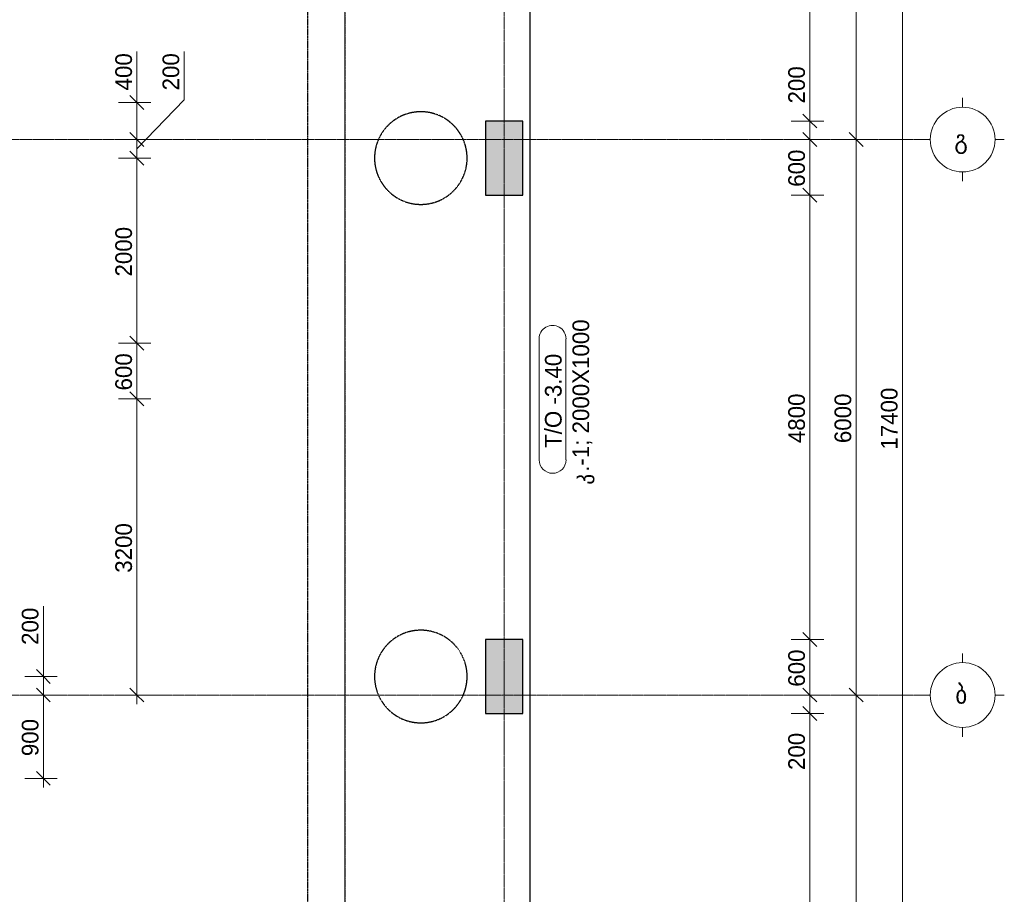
# Model space of a CAD drawing. Header units: millimetres. Extents: x -21500 to 4800, y -5900 to 28570.
# Tile 5 of 7: x -5831 to 4800, y 3547 to 12995. Entities that reach past the tile are written whole.
import ezdxf

# ---------------------------------------------------------------- set-up
doc = ezdxf.new("R2010")
doc.units = ezdxf.units.MM
for name, pattern in [('StructuralPlan-B01$0$Dash', [6.35, 3.175, -3.175]), ('StructuralPlan-B01$0$Grid Line', [22.225, 12.7, -3.175, 3.175, -3.175]), ('StructuralPlan-B01$0$Hidden 1_5', [2.2, 1.5, -0.7])]:
    doc.linetypes.add(name, pattern=pattern)
for name, color, linetype, lineweight in [('S - LINE', 7, 'Continuous', 15), ('StructuralPlan-B01$0$A-010-D_DIM', 7, 'Continuous', 5), ('StructuralPlan-B01$0$A-010-D_DIM-100', 7, 'Continuous', 5), ('StructuralPlan-B01$0$S-160-M_FOUND', 7, 'Continuous', 30), ('StructuralPlan-B01$0$S-160-MH_FOUND', 7, 'StructuralPlan-B01$0$Dash', 30), ('StructuralPlan-B01$0$S-280-A_STRUCT_FRAME', 7, 'Continuous', 5), ('StructuralPlan-B01$0$S-280-M_COLUMN', 7, 'Continuous', 30), ('StructuralPlan-B01$0$S-280-M_COLUMN main', 7, 'Continuous', 30), ('StructuralPlan-B01$0$S-280-M_STRUCT_FRAME 4', 7, 'StructuralPlan-B01$0$Hidden 1_5', 5), ('StructuralPlan-B01$0$S-280-MH_COLUMN hid lin', 7, 'StructuralPlan-B01$0$Hidden 1_5', 30), ('StructuralPlan-B01$0$Z-030-M_GRID', 7, 'Continuous', 5), ('StructuralPlan-B01$0$Z-033_T_GRIDREF', 7, 'Continuous', 5)]:
    doc.layers.add(name, color=color, linetype=linetype, lineweight=lineweight)
doc.styles.add('StructuralPlan-B01$0$Cubicon', font='Cubicon.ttf', dxfattribs={"height": 200})
doc.styles.add('StructuralPlan-B01$0$Cubicon_2', font='Cubicon.ttf', dxfattribs={"height": 180})
doc.styles.add('StructuralPlan-B01$0$Cubicon_4', font='Cubicon.ttf', dxfattribs={"height": 180})
doc.dimstyles.new('StructuralPlan-B01$0$CUB_DIM_1_8', dxfattribs={"dimscale": 304.8, "dimtxt": 181.601257, "dimasz": 0.492126, "dimexe": 0.492126, "dimexo": 0.0625, "dimgap": 0, "dimtad": 1, "dimdec": 0, "dimzin": 0, "dimdsep": 46, "dimtxsty": 'StructuralPlan-B01$0$Cubicon_2', "dimblk1": 'StructuralPlan-B01$0$_Oblique', "dimblk2": 'StructuralPlan-B01$0$_Oblique', "dimsah": 1, "dimcen": 0.09, "dimdle": 0.328084, "dimazin": 0, "dimtfac": 1, "dimtdec": 4, "dimtix": 1, "dimtmove": 0, "dimatfit": 3, "dimfxl": 0.656168, "dimfxlon": 1, "dimtvp": 1, "dimtolj": 1, "dimtzin": 0, "dimarcsym": 2})
doc.dimstyles.new('StructuralPlan-B01$0$CUB_DIM_1_8_1', dxfattribs={"dimscale": 304.8, "dimtxt": 181.601257, "dimasz": 0.492126, "dimexe": 0.492126, "dimexo": 0.0625, "dimgap": 0, "dimtad": 1, "dimdec": 0, "dimzin": 0, "dimdsep": 46, "dimtxsty": 'StructuralPlan-B01$0$Cubicon_2', "dimblk1": 'StructuralPlan-B01$0$_Oblique', "dimblk2": 'StructuralPlan-B01$0$_Oblique', "dimsah": 1, "dimcen": 0.09, "dimdle": 0.328084, "dimazin": 0, "dimtfac": 1, "dimtdec": 4, "dimtix": 1, "dimtmove": 1, "dimatfit": 3, "dimfxl": 0.656168, "dimfxlon": 1, "dimtvp": 1, "dimtolj": 1, "dimtzin": 0, "dimarcsym": 2})

# ---------------------------------------------------------------- blocks, each defined once
blk = doc.blocks.new('StructuralPlan-B01$0$Structural Foundations 2 - Structural Foundations 2-2973874-B01')
at = {"layer": 'StructuralPlan-B01$0$S-160-MH_FOUND'}
for p, q in [((-2720, -700), (-2720, 18050)), ((-2320, 18050), (-2320, -700))]:
    blk.add_line(p, q, dxfattribs=at)
blk = doc.blocks.new('StructuralPlan-B01$0$Grid - 00_CUB_ღერძის თავი-752507-B01')
at = {"layer": 'StructuralPlan-B01$0$Z-033_T_GRIDREF'}
for p, q in [((0, 3.5), (0, 4.5)), ((-3.5, 0), (-4.5, 0)), ((3.5, 0), (4.5, 0)), ((0, -3.5), (0, -4.5))]:
    blk.add_line(p, q, dxfattribs=at)
blk.add_circle((0, 0), 3.5, dxfattribs=at)
blk = doc.blocks.new('StructuralPlan-B01$0$00_CUB_რიგელის თეგი_ზედა ნიშნული_კვეთი_მარკირება - მარკირება-კვეთი-ნიშნული-1405924-B01')
at = {"layer": 'StructuralPlan-B01$0$S-280-A_STRUCT_FRAME'}
for p, q in [((6.54, 3.05), (-6.54, 3.05)), ((-6.54, 0.16), (6.54, 0.16))]:
    blk.add_line(p, q, dxfattribs=at)
for centre, start, end in [((-6.54, 1.6), 90, 270), ((6.54, 1.6), 270, 90)]:
    blk.add_arc(centre, 1.45, start, end, dxfattribs=at)
blk = doc.blocks.new('StructuralPlan-B01$0$DIMBLOCK46-B01')
at = {"layer": 'StructuralPlan-B01$0$A-010-D_DIM-100', "transparency": 16777216}
for p, q in [((3700, 17400), (3625, 17475)), ((3700, -100), (3700, 17500)), ((3700, 17400), (3500, 17400)), ((3700, 17400), (3775, 17325)), ((3700, 17400), (3850, 17400)), ((3700, 0), (3625, 75)), ((3700, 0), (3500, 0)), ((3700, 0), (3775, -75)), ((3700, 0), (3850, 0))]:
    blk.add_line(p, q, dxfattribs=at)
at = {"layer": 'StructuralPlan-B01$0$A-010-D_DIM-100', "color": 0, "transparency": 16777216, "insert": (3467, 8351), "char_height": 180, "width": 838.16, "attachment_point": 1, "rotation": 90, "line_spacing_factor": 0.931288, "style": 'StructuralPlan-B01$0$Cubicon_2'}
blk.add_mtext('17400', dxfattribs=at)
blk = doc.blocks.new('StructuralPlan-B01$0$_Oblique')
at = {"color": 0, "linetype": 'ByBlock', "lineweight": -2}
blk.add_line((-0.5, -0.5), (0.5, 0.5), dxfattribs=at)
blk = doc.blocks.new('StructuralPlan-B01$0$DIMBLOCK47-B01')
at = {"layer": 'StructuralPlan-B01$0$A-010-D_DIM-100', "transparency": 16777216}
for p, q in [((3200, 5700), (3125, 5775)), ((3200, 5700), (3000, 5700)), ((3200, -100), (3200, 5700)), ((3200, 5700), (3275, 5625)), ((3200, 5700), (3350, 5700)), ((3200, 0), (3125, 75)), ((3200, 0), (3000, 0)), ((3200, 0), (3275, -75)), ((3200, 0), (3350, 0))]:
    blk.add_line(p, q, dxfattribs=at)
at = {"layer": 'StructuralPlan-B01$0$A-010-D_DIM-100', "color": 0, "transparency": 16777216, "insert": (2967, 2571), "char_height": 180, "width": 670.53, "attachment_point": 1, "rotation": 90, "line_spacing_factor": 0.931288, "style": 'StructuralPlan-B01$0$Cubicon_2'}
blk.add_mtext('5700', dxfattribs=at)
blk = doc.blocks.new('StructuralPlan-B01$0$DIMBLOCK48-B01')
at = {"layer": 'StructuralPlan-B01$0$A-010-D_DIM-100', "transparency": 16777216}
for p, q in [((3200, 11700), (3000, 11700)), ((3200, 11700), (3125, 11775)), ((3200, 5700), (3200, 11700)), ((3200, 11700), (3275, 11625)), ((3200, 11700), (3350, 11700)), ((3200, 5700), (3125, 5775)), ((3200, 5700), (3000, 5700)), ((3200, 5700), (3275, 5625)), ((3200, 5700), (3350, 5700))]:
    blk.add_line(p, q, dxfattribs=at)
at = {"layer": 'StructuralPlan-B01$0$A-010-D_DIM-100', "color": 0, "transparency": 16777216, "insert": (2967, 8421), "char_height": 180, "width": 670.53, "attachment_point": 1, "rotation": 90, "line_spacing_factor": 0.931288, "style": 'StructuralPlan-B01$0$Cubicon_2'}
blk.add_mtext('6000', dxfattribs=at)
blk = doc.blocks.new('StructuralPlan-B01$0$DIMBLOCK49-B01')
at = {"layer": 'StructuralPlan-B01$0$A-010-D_DIM-100', "transparency": 16777216}
for p, q in [((3200, 17400), (3125, 17475)), ((3200, 11700), (3200, 17500)), ((3200, 17400), (3000, 17400)), ((3200, 17400), (3275, 17325)), ((3200, 17400), (3350, 17400)), ((3200, 11700), (3000, 11700)), ((3200, 11700), (3125, 11775)), ((3200, 11700), (3275, 11625)), ((3200, 11700), (3350, 11700))]:
    blk.add_line(p, q, dxfattribs=at)
at = {"layer": 'StructuralPlan-B01$0$A-010-D_DIM-100', "color": 0, "transparency": 16777216, "insert": (2967, 14271), "char_height": 180, "width": 670.53, "attachment_point": 1, "rotation": 90, "line_spacing_factor": 0.931288, "style": 'StructuralPlan-B01$0$Cubicon_2'}
blk.add_mtext('5700', dxfattribs=at)
blk = doc.blocks.new('StructuralPlan-B01$0$DIMBLOCK52-B01')
at = {"layer": 'StructuralPlan-B01$0$A-010-D_DIM-100', "transparency": 16777216}
for p, q in [((2700, 5500), (2625, 5575)), ((2700, 5500), (2500, 5500)), ((2700, 200), (2700, 5500)), ((2700, 5500), (2775, 5425)), ((2700, 5500), (2850, 5500)), ((2700, 200), (2625, 275)), ((2700, 200), (2500, 200)), ((2700, 200), (2775, 125)), ((2700, 200), (2850, 200))]:
    blk.add_line(p, q, dxfattribs=at)
at = {"layer": 'StructuralPlan-B01$0$A-010-D_DIM-100', "color": 0, "transparency": 16777216, "insert": (2467, 2571), "char_height": 180, "width": 670.53, "attachment_point": 1, "rotation": 90, "line_spacing_factor": 0.931288, "style": 'StructuralPlan-B01$0$Cubicon_2'}
blk.add_mtext('5300', dxfattribs=at)
blk = doc.blocks.new('StructuralPlan-B01$0$DIMBLOCK53-B01')
at = {"layer": 'StructuralPlan-B01$0$A-010-D_DIM-100', "transparency": 16777216}
for p, q in [((2700, 5700), (2625, 5775)), ((2700, 5700), (2500, 5700)), ((2700, 5500), (2700, 5700)), ((2700, 5700), (2775, 5625)), ((2700, 5700), (2850, 5700)), ((2700, 5500), (2625, 5575)), ((2700, 5410), (2700, 5600)), ((2700, 5500), (2500, 5500)), ((2700, 5500), (2775, 5425)), ((2700, 5500), (2850, 5500)), ((2700, 4890), (2700, 5410))]:
    blk.add_line(p, q, dxfattribs=at)
at = {"layer": 'StructuralPlan-B01$0$A-010-D_DIM-100', "color": 0, "transparency": 16777216, "insert": (2467, 4890), "char_height": 180, "width": 502.9, "attachment_point": 1, "rotation": 90, "line_spacing_factor": 0.931288, "style": 'StructuralPlan-B01$0$Cubicon_2'}
blk.add_mtext('200', dxfattribs=at)
blk = doc.blocks.new('StructuralPlan-B01$0$DIMBLOCK54-B01')
at = {"layer": 'StructuralPlan-B01$0$A-010-D_DIM-100', "transparency": 16777216}
for p, q in [((2700, 6300), (2500, 6300)), ((2700, 6300), (2625, 6375)), ((2700, 5700), (2700, 6300)), ((2700, 6300), (2775, 6225)), ((2700, 6300), (2850, 6300)), ((2700, 5700), (2625, 5775)), ((2700, 5700), (2500, 5700)), ((2700, 5700), (2775, 5625)), ((2700, 5700), (2850, 5700))]:
    blk.add_line(p, q, dxfattribs=at)
at = {"layer": 'StructuralPlan-B01$0$A-010-D_DIM-100', "color": 0, "transparency": 16777216, "insert": (2467, 5790), "char_height": 180, "width": 502.9, "attachment_point": 1, "rotation": 90, "line_spacing_factor": 0.931288, "style": 'StructuralPlan-B01$0$Cubicon_2'}
blk.add_mtext('600', dxfattribs=at)
blk = doc.blocks.new('StructuralPlan-B01$0$DIMBLOCK55-B01')
at = {"layer": 'StructuralPlan-B01$0$A-010-D_DIM-100', "transparency": 16777216}
for p, q in [((2700, 11100), (2625, 11175)), ((2700, 11100), (2500, 11100)), ((2700, 6300), (2700, 11100)), ((2700, 11100), (2775, 11025)), ((2700, 11100), (2850, 11100)), ((2700, 6300), (2500, 6300)), ((2700, 6300), (2625, 6375)), ((2700, 6300), (2775, 6225)), ((2700, 6300), (2850, 6300))]:
    blk.add_line(p, q, dxfattribs=at)
at = {"layer": 'StructuralPlan-B01$0$A-010-D_DIM-100', "color": 0, "transparency": 16777216, "insert": (2467, 8421), "char_height": 180, "width": 670.53, "attachment_point": 1, "rotation": 90, "line_spacing_factor": 0.931288, "style": 'StructuralPlan-B01$0$Cubicon_2'}
blk.add_mtext('4800', dxfattribs=at)
blk = doc.blocks.new('StructuralPlan-B01$0$DIMBLOCK56-B01')
at = {"layer": 'StructuralPlan-B01$0$A-010-D_DIM-100', "transparency": 16777216}
for p, q in [((2700, 11700), (2500, 11700)), ((2700, 11700), (2625, 11775)), ((2700, 11100), (2700, 11700)), ((2700, 11700), (2775, 11625)), ((2700, 11700), (2850, 11700)), ((2700, 11100), (2625, 11175)), ((2700, 11100), (2500, 11100)), ((2700, 11100), (2775, 11025)), ((2700, 11100), (2850, 11100))]:
    blk.add_line(p, q, dxfattribs=at)
at = {"layer": 'StructuralPlan-B01$0$A-010-D_DIM-100', "color": 0, "transparency": 16777216, "insert": (2467, 11190), "char_height": 180, "width": 502.9, "attachment_point": 1, "rotation": 90, "line_spacing_factor": 0.931288, "style": 'StructuralPlan-B01$0$Cubicon_2'}
blk.add_mtext('600', dxfattribs=at)
blk = doc.blocks.new('StructuralPlan-B01$0$DIMBLOCK57-B01')
at = {"layer": 'StructuralPlan-B01$0$A-010-D_DIM-100', "transparency": 16777216}
for p, q in [((2700, 12510), (2700, 11990)), ((2700, 11900), (2625, 11975)), ((2700, 11990), (2700, 11800)), ((2700, 11900), (2500, 11900)), ((2700, 11700), (2700, 11900)), ((2700, 11900), (2775, 11825)), ((2700, 11900), (2850, 11900)), ((2700, 11700), (2500, 11700)), ((2700, 11700), (2625, 11775)), ((2700, 11700), (2775, 11625)), ((2700, 11700), (2850, 11700))]:
    blk.add_line(p, q, dxfattribs=at)
at = {"layer": 'StructuralPlan-B01$0$A-010-D_DIM-100', "color": 0, "transparency": 16777216, "insert": (2467, 12090), "char_height": 180, "width": 502.9, "attachment_point": 1, "rotation": 90, "line_spacing_factor": 0.931288, "style": 'StructuralPlan-B01$0$Cubicon_2'}
blk.add_mtext('200', dxfattribs=at)
blk = doc.blocks.new('StructuralPlan-B01$0$DIMBLOCK58-B01')
at = {"layer": 'StructuralPlan-B01$0$A-010-D_DIM-100', "transparency": 16777216}
for p, q in [((2700, 17200), (2625, 17275)), ((2700, 17200), (2500, 17200)), ((2700, 11900), (2700, 17200)), ((2700, 17200), (2775, 17125)), ((2700, 17200), (2850, 17200)), ((2700, 11900), (2625, 11975)), ((2700, 11900), (2500, 11900)), ((2700, 11900), (2775, 11825)), ((2700, 11900), (2850, 11900))]:
    blk.add_line(p, q, dxfattribs=at)
at = {"layer": 'StructuralPlan-B01$0$A-010-D_DIM-100', "color": 0, "transparency": 16777216, "insert": (2467, 14271), "char_height": 180, "width": 670.53, "attachment_point": 1, "rotation": 90, "line_spacing_factor": 0.931288, "style": 'StructuralPlan-B01$0$Cubicon_2'}
blk.add_mtext('5300', dxfattribs=at)
blk = doc.blocks.new('StructuralPlan-B01$0$DIMBLOCK61-B01')
at = {"layer": 'StructuralPlan-B01$0$A-010-D_DIM-100', "transparency": 16777216}
for p, q in [((-5576, 5700), (-5651, 5775)), ((-5576, 5700), (-5776, 5700)), ((-5576, 4700), (-5576, 5700)), ((-5576, 5700), (-5501, 5625)), ((-5576, 5700), (-5426, 5700)), ((-5576, 4800), (-5776, 4800)), ((-5576, 4800), (-5651, 4875)), ((-5576, 4800), (-5501, 4725)), ((-5576, 4800), (-5426, 4800))]:
    blk.add_line(p, q, dxfattribs=at)
at = {"layer": 'StructuralPlan-B01$0$A-010-D_DIM-100', "color": 0, "transparency": 16777216, "insert": (-5809, 5040), "char_height": 180, "width": 502.9, "attachment_point": 1, "rotation": 90, "line_spacing_factor": 0.931288, "style": 'StructuralPlan-B01$0$Cubicon_2'}
blk.add_mtext('900', dxfattribs=at)
blk = doc.blocks.new('StructuralPlan-B01$0$DIMBLOCK62-B01')
at = {"layer": 'StructuralPlan-B01$0$A-010-D_DIM-100', "transparency": 16777216}
for p, q in [((-5576, 6661), (-5576, 6142)), ((-5576, 6142), (-5576, 5800)), ((-5576, 5900), (-5651, 5975)), ((-5576, 5700), (-5576, 6000)), ((-5576, 5900), (-5776, 5900)), ((-5576, 5900), (-5501, 5825)), ((-5576, 5900), (-5426, 5900)), ((-5576, 5700), (-5651, 5775)), ((-5576, 5700), (-5776, 5700)), ((-5576, 5700), (-5501, 5625)), ((-5576, 5700), (-5426, 5700))]:
    blk.add_line(p, q, dxfattribs=at)
at = {"layer": 'StructuralPlan-B01$0$A-010-D_DIM-100', "color": 0, "transparency": 16777216, "insert": (-5809, 6242), "char_height": 180, "width": 502.9, "attachment_point": 1, "rotation": 90, "line_spacing_factor": 0.931288, "style": 'StructuralPlan-B01$0$Cubicon_2'}
blk.add_mtext('200', dxfattribs=at)
blk = doc.blocks.new('StructuralPlan-B01$0$DIMBLOCK63-B01')
at = {"layer": 'StructuralPlan-B01$0$A-010-D_DIM-100', "transparency": 16777216}
for p, q in [((-4566, 8900), (-4641, 8975)), ((-4566, 8900), (-4766, 8900)), ((-4566, 5600), (-4566, 8900)), ((-4566, 8900), (-4491, 8825)), ((-4566, 8900), (-4416, 8900)), ((-4566, 5700), (-4641, 5775)), ((-4566, 5700), (-4766, 5700)), ((-4566, 5700), (-4491, 5625)), ((-4566, 5700), (-4416, 5700))]:
    blk.add_line(p, q, dxfattribs=at)
at = {"layer": 'StructuralPlan-B01$0$A-010-D_DIM-100', "color": 0, "transparency": 16777216, "insert": (-4799, 7021), "char_height": 180, "width": 670.53, "attachment_point": 1, "rotation": 90, "line_spacing_factor": 0.931288, "style": 'StructuralPlan-B01$0$Cubicon_2'}
blk.add_mtext('3200', dxfattribs=at)
blk = doc.blocks.new('StructuralPlan-B01$0$DIMBLOCK64-B01')
at = {"layer": 'StructuralPlan-B01$0$A-010-D_DIM-100', "transparency": 16777216}
for p, q in [((-4566, 9500), (-4641, 9575)), ((-4566, 9500), (-4766, 9500)), ((-4566, 8900), (-4566, 9500)), ((-4566, 9500), (-4491, 9425)), ((-4566, 9500), (-4416, 9500)), ((-4566, 8900), (-4641, 8975)), ((-4566, 8900), (-4766, 8900)), ((-4566, 8900), (-4491, 8825)), ((-4566, 8900), (-4416, 8900))]:
    blk.add_line(p, q, dxfattribs=at)
at = {"layer": 'StructuralPlan-B01$0$A-010-D_DIM-100', "color": 0, "transparency": 16777216, "insert": (-4799, 8990), "char_height": 180, "width": 502.9, "attachment_point": 1, "rotation": 90, "line_spacing_factor": 0.931288, "style": 'StructuralPlan-B01$0$Cubicon_2'}
blk.add_mtext('600', dxfattribs=at)
blk = doc.blocks.new('StructuralPlan-B01$0$DIMBLOCK65-B01')
at = {"layer": 'StructuralPlan-B01$0$A-010-D_DIM-100', "transparency": 16777216}
for p, q in [((-4566, 11500), (-4766, 11500)), ((-4566, 11500), (-4641, 11575)), ((-4566, 9500), (-4566, 11500)), ((-4566, 11500), (-4491, 11425)), ((-4566, 11500), (-4416, 11500)), ((-4566, 9500), (-4641, 9575)), ((-4566, 9500), (-4766, 9500)), ((-4566, 9500), (-4491, 9425)), ((-4566, 9500), (-4416, 9500))]:
    blk.add_line(p, q, dxfattribs=at)
at = {"layer": 'StructuralPlan-B01$0$A-010-D_DIM-100', "color": 0, "transparency": 16777216, "insert": (-4799, 10221), "char_height": 180, "width": 670.53, "attachment_point": 1, "rotation": 90, "line_spacing_factor": 0.931288, "style": 'StructuralPlan-B01$0$Cubicon_2'}
blk.add_mtext('2000', dxfattribs=at)
blk = doc.blocks.new('StructuralPlan-B01$0$DIMBLOCK66-B01')
at = {"layer": 'StructuralPlan-B01$0$A-010-D_DIM-100', "transparency": 16777216}
for p, q in [((-4056, 12650), (-4056, 12131)), ((-4056, 12131), (-4566, 11600)), ((-4566, 11700), (-4766, 11700)), ((-4566, 11700), (-4641, 11775)), ((-4566, 11500), (-4566, 11700)), ((-4566, 11700), (-4491, 11625)), ((-4566, 11700), (-4416, 11700)), ((-4566, 11500), (-4766, 11500)), ((-4566, 11500), (-4641, 11575)), ((-4566, 11500), (-4491, 11425)), ((-4566, 11500), (-4416, 11500))]:
    blk.add_line(p, q, dxfattribs=at)
at = {"layer": 'StructuralPlan-B01$0$A-010-D_DIM-100', "color": 0, "transparency": 16777216, "insert": (-4289, 12231), "char_height": 180, "width": 502.9, "attachment_point": 1, "rotation": 90, "line_spacing_factor": 0.931288, "style": 'StructuralPlan-B01$0$Cubicon_2'}
blk.add_mtext('200', dxfattribs=at)
blk = doc.blocks.new('StructuralPlan-B01$0$DIMBLOCK67-B01')
at = {"layer": 'StructuralPlan-B01$0$A-010-D_DIM-100', "transparency": 16777216}
for p, q in [((-4566, 12650), (-4566, 12131)), ((-4566, 12100), (-4641, 12175)), ((-4566, 11700), (-4566, 12200)), ((-4566, 12131), (-4566, 11900)), ((-4566, 12100), (-4766, 12100)), ((-4566, 12100), (-4491, 12025)), ((-4566, 12100), (-4416, 12100)), ((-4566, 11700), (-4766, 11700)), ((-4566, 11700), (-4641, 11775)), ((-4566, 11700), (-4491, 11625)), ((-4566, 11700), (-4416, 11700))]:
    blk.add_line(p, q, dxfattribs=at)
at = {"layer": 'StructuralPlan-B01$0$A-010-D_DIM-100', "color": 0, "transparency": 16777216, "insert": (-4799, 12231), "char_height": 180, "width": 502.9, "attachment_point": 1, "rotation": 90, "line_spacing_factor": 0.931288, "style": 'StructuralPlan-B01$0$Cubicon_2'}
blk.add_mtext('400', dxfattribs=at)
blk = doc.blocks.new('StructuralPlan-B01')
at = {"layer": 'StructuralPlan-B01$0$S-280-M_COLUMN main', "true_color": 0xa4a4a4, "transparency": 33554684}
for points in [[(-400, 11100), (-400, 11900), (-800, 11900), (-800, 11100)], [(-400, 5500), (-400, 6300), (-800, 6300), (-800, 5500)]]:
    blk.add_hatch(color=253, dxfattribs=at).paths.add_polyline_path(points)
at = {"layer": 'StructuralPlan-B01$0$S-160-M_FOUND', "transparency": 33554684}
blk.add_line((-320, -700), (-320, 18050), dxfattribs=at)
at = {"layer": 'StructuralPlan-B01$0$S-280-M_COLUMN', "transparency": 33554684}
for p, q in [((-800, 11900), (-800, 11100)), ((-400, 11900), (-800, 11900)), ((-400, 11100), (-400, 11900)), ((-800, 11100), (-400, 11100)), ((-800, 6300), (-800, 5500)), ((-400, 6300), (-800, 6300)), ((-400, 5500), (-400, 6300)), ((-800, 5500), (-400, 5500))]:
    blk.add_line(p, q, dxfattribs=at)
at = {"layer": 'StructuralPlan-B01$0$S-280-M_STRUCT_FRAME 4', "transparency": 33554684}
blk.add_line((-2320, -700), (-2320, 18050), dxfattribs=at)
at = {"layer": 'StructuralPlan-B01$0$S-280-MH_COLUMN hid lin', "transparency": 33554684}
for centre, start, end in [((-1500, 11500), 0, 180), ((-1500, 11500), 180, 360), ((-1500, 5900), 0, 180), ((-1500, 5900), 180, 360)]:
    blk.add_arc(centre, 500, start, end, dxfattribs=at)
at = {"layer": 'StructuralPlan-B01$0$Z-030-M_GRID', "linetype": 'StructuralPlan-B01$0$Grid Line', "transparency": 33554684}
for p, q in [((-600, 22400), (-600, -5000)), ((3900, 11700), (-20600, 11700)), ((3900, 5700), (-20600, 5700))]:
    blk.add_line(p, q, dxfattribs=at)
at = {"layer": 'StructuralPlan-B01$0$S-160-MH_FOUND', "transparency": 33554684}
blk.add_blockref('StructuralPlan-B01$0$Structural Foundations 2 - Structural Foundations 2-2973874-B01', (0, 0), dxfattribs=at)
at = {"layer": 'StructuralPlan-B01$0$S-280-A_STRUCT_FRAME', "transparency": 33554684, "xscale": 99.99999999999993, "yscale": 99.99999999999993, "zscale": 99.99999999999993, "rotation": 89.99999999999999}
blk.add_blockref('StructuralPlan-B01$0$00_CUB_რიგელის თეგი_ზედა ნიშნული_კვეთი_მარკირება - მარკირება-კვეთი-ნიშნული-1405924-B01', (82.6, 8894.4), dxfattribs=at)
at = {"layer": 'StructuralPlan-B01$0$Z-033_T_GRIDREF', "transparency": 33554684, "xscale": 99.99999999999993, "yscale": 99.99999999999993, "zscale": 99.99999999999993, "rotation": 89.99999999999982}
for p in [(4350, 11700), (4350, 5700)]:
    blk.add_blockref('StructuralPlan-B01$0$Grid - 00_CUB_ღერძის თავი-752507-B01', p, dxfattribs=at)
at = {"layer": 'StructuralPlan-B01$0$S-280-A_STRUCT_FRAME', "transparency": 33554684, "char_height": 180, "attachment_point": 1, "rotation": 90}
for s, insert, width, style in [('.-1; 2000X1000', (137.2, 8111.4), 2052.32, 'StructuralPlan-B01$0$Cubicon_2'), ('T/O -3.40', (-159.8, 8369.5), 1258.649, 'StructuralPlan-B01$0$Cubicon_2'), ('\\fCubicon|b0|i0|c254|p2|;კ', (137.2, 7972.5), 168.354, 'StructuralPlan-B01$0$Cubicon_4')]:
    blk.add_mtext(s, dxfattribs=dict(at, insert=insert, width=width, style=style))
at = {"layer": 'StructuralPlan-B01$0$Z-033_T_GRIDREF', "transparency": 33554684, "char_height": 200, "attachment_point": 1, "style": 'StructuralPlan-B01$0$Cubicon'}
for s, insert, width in [('\\fCubicon|b0|i0|c254|p2|;გ', (4260.1, 11807.1), 216.456), ('\\fCubicon|b0|i0|c254|p2|;ბ', (4270.1, 5807.1), 192.405)]:
    blk.add_mtext(s, dxfattribs=dict(at, insert=insert, width=width))
at = {"layer": 'StructuralPlan-B01$0$A-010-D_DIM', "transparency": 33554684}
for base, p1, p2, override, picture, middle in [((3200, 17400), (3000, 11700), (3000, 17400), {"dimpost": '<>', "dimfxl": 5699.999917}, 'StructuralPlan-B01$0$DIMBLOCK49-B01', (3108.2, 14550)), ((3700, 17400), (3500, 0), (3500, 17400), {"dimpost": '<>', "dimfxl": 17399.999996}, 'StructuralPlan-B01$0$DIMBLOCK46-B01', (3608.2, 8700)), ((2700, 17200), (2500, 11900), (2500, 17200), {"dimpost": '<>', "dimfxl": 5300}, 'StructuralPlan-B01$0$DIMBLOCK58-B01', (2608.1, 14550)), ((2700, 11700), (2500, 11100), (2500, 11700), {"dimpost": '<>', "dimfxl": 600.000083}, 'StructuralPlan-B01$0$DIMBLOCK56-B01', (2608.2, 11400)), ((3200, 11700), (3000, 5700), (3000, 11700), {"dimpost": '<>', "dimfxl": 6000}, 'StructuralPlan-B01$0$DIMBLOCK48-B01', (3108.2, 8700)), ((-4566.1, 11500), (-4766.1, 9500), (-4766.1, 11500), {"dimpost": '<>', "dimfxl": 1999.999943}, 'StructuralPlan-B01$0$DIMBLOCK65-B01', (-4657.9, 10500)), ((2700, 11100), (2500, 6300), (2500, 11100), {"dimpost": '<>', "dimfxl": 4799.999917}, 'StructuralPlan-B01$0$DIMBLOCK55-B01', (2608.2, 8700)), ((-4566.1, 9500), (-4766.1, 8900), (-4766.1, 9500), {"dimpost": '<>', "dimfxl": 599.99987}, 'StructuralPlan-B01$0$DIMBLOCK64-B01', (-4657.9, 9200)), ((-4566.1, 8900), (-4766.1, 5700), (-4766.1, 8900), {"dimpost": '<>', "dimfxl": 3200.000103}, 'StructuralPlan-B01$0$DIMBLOCK63-B01', (-4658, 7300)), ((2700, 6300), (2500, 5700), (2500, 6300), {"dimpost": '<>', "dimfxl": 600}, 'StructuralPlan-B01$0$DIMBLOCK54-B01', (2608.2, 6000)), ((-5576.3, 5700), (-5776.3, 4800), (-5776.3, 5700), {"dimpost": '<>', "dimfxl": 900}, 'StructuralPlan-B01$0$DIMBLOCK61-B01', (-5668.2, 5250)), ((3200, 5700), (3000, 0), (3000, 5700), {"dimpost": '<>', "dimfxl": 5700.000079}, 'StructuralPlan-B01$0$DIMBLOCK47-B01', (3108.2, 2850)), ((2700, 5500), (2500, 200), (2500, 5500), {"dimpost": '<>', "dimfxl": 5300.000079}, 'StructuralPlan-B01$0$DIMBLOCK52-B01', (2608.1, 2850))]:
    dim = blk.add_linear_dim(base=base, p1=p1, p2=p2, angle=90, dimstyle='StructuralPlan-B01$0$CUB_DIM_1_8', override=override, dxfattribs=at)
    dim.commit()
    dim.dimension.update_dxf_attribs({"geometry": picture, "text_midpoint": middle})
for base, p1, p2, override, picture, middle in [((-4566.1, 12100), (-4766.1, 11700), (-4766.1, 12100), {"dimpost": '<>', "dimfxl": 400.000046}, 'StructuralPlan-B01$0$DIMBLOCK67-B01', (-4679.2, 12482.6)), ((-4566.1, 11700), (-4766.1, 11500), (-4766.1, 11700), {"dimpost": '<>', "dimfxl": 200.000083}, 'StructuralPlan-B01$0$DIMBLOCK66-B01', (-4168.8, 12482.6)), ((2700, 11900), (2500, 11700), (2500, 11900), {"dimpost": '<>', "dimfxl": 199.999917}, 'StructuralPlan-B01$0$DIMBLOCK57-B01', (2586.9, 12341.9)), ((-5576.3, 5900), (-5776.3, 5700), (-5776.3, 5900), {"dimpost": '<>', "dimfxl": 200}, 'StructuralPlan-B01$0$DIMBLOCK62-B01', (-5689.4, 6493.2)), ((2700, 5700), (2500, 5500), (2500, 5700), {"dimpost": '<>', "dimfxl": 200}, 'StructuralPlan-B01$0$DIMBLOCK53-B01', (2586.9, 5141.9))]:
    dim = blk.add_linear_dim(base=base, p1=p1, p2=p2, angle=90, dimstyle='StructuralPlan-B01$0$CUB_DIM_1_8_1', override=override, dxfattribs=at)
    dim.commit()
    dim.dimension.update_dxf_attribs({"geometry": picture, "text_midpoint": middle, "dimtype": 128, "text_rotation": 90})

msp = doc.modelspace()

# ---------------------------------------------------------------- block references
at = {"layer": 'S - LINE'}
msp.add_blockref('StructuralPlan-B01', (0, 0), dxfattribs=at)

doc.saveas('drawing.dxf')
